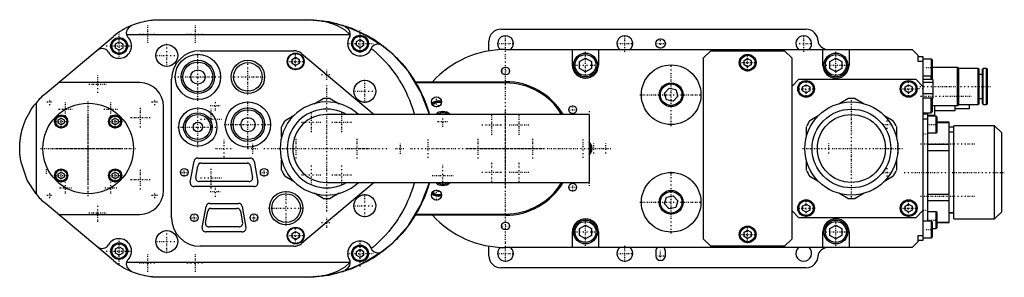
# Model space of a CAD drawing. Extents: x -204 to 209, y -54 to 54.
import ezdxf

# ---------------------------------------------------------------- set-up
doc = ezdxf.new("R2010")
doc.units = 0
doc.linetypes.add('CENTER', pattern=[1.5, 0.45, -0.5, 0.05, -0.5])
doc.layers.add('AM_0', color=7, linetype='CONTINUOUS')
doc.layers.add('AM_7', color=7, linetype='CENTER')

msp = doc.modelspace()

# ---------------------------------------------------------------- linework, layer by layer
at = {"layer": 'AM_0', "color": 7, "linetype": 'CONTINUOUS'}
for p, q in [((-145.1, 54), (-84, 54)), ((-157.1, 51.5), (-157.1, 51.29)), ((-67.1, 50.83), (-67.1, 51.14)), ((-2, 50), (126, 50)), ((-192.98, 22.98), (-164.38, 46.98)), ((-158.93, 47.86), (-65.33, 47.86)), ((-65.33, 47.86), (-65.11, 47.75)), ((-62.5, 44.87), (-61, 45.73)), ((-61, 45.73), (-59.5, 44.87)), ((-171, 41.22), (-171, 41.43)), ((-163.5, 43.87), (-162, 44.73)), ((-163.5, 42.13), (-163.5, 43.87)), ((-162, 41.27), (-163.5, 42.13)), ((-162, 44.73), (-160.5, 43.87)), ((-160.5, 42.13), (-162, 41.27)), ((-160.5, 43.87), (-160.5, 42.13)), ((-62.5, 43.13), (-62.5, 44.87)), ((-61, 42.27), (-62.5, 43.13)), ((-59.5, 43.13), (-61, 42.27)), ((-59.5, 44.87), (-59.5, 43.13)), ((-7, 40.91), (-7, 45)), ((0, 41.5), (170.5, 41.5)), ((28, 35), (28, 41.5)), ((39, 41.5), (39, 35)), ((131, 45), (131, 44.32)), ((133, 35), (133, 41.5)), ((144, 41.5), (144, 35)), ((173, 39), (170.5, 41.5)), ((-128, 41), (-88.8, 41)), ((-89.5, 37.37), (-88, 38.23)), ((-89.5, 35.63), (-89.5, 37.37)), ((-88, 38.23), (-86.5, 37.37)), ((-86.5, 37.37), (-86.5, 35.63)), ((-85.58, 39.83), (-55.12, 14.25)), ((31, 36.44), (33.5, 37.89)), ((33.5, 37.89), (36, 36.44)), ((83, 38), (86, 41)), ((83, -38), (83, 38)), ((86, 41), (117, 41)), ((100, 36.87), (101.5, 37.73)), ((101.5, 37.73), (103, 36.87)), ((117, 41), (120, 38)), ((120, 38), (120, -38)), ((136, 36.44), (138.5, 37.89)), ((138.5, 37.89), (141, 36.44)), ((173, 36.5), (173, 39)), ((173, 38.5), (175, 38.5)), ((175, 38.5), (175, -38.5)), ((178.6, 37.5), (175, 37.5)), ((179, 37.1), (178.6, 37.5)), ((178.6, 30.5), (178.6, 37.5)), ((-88, 34.77), (-89.5, 35.63)), ((-86.5, 35.63), (-88, 34.77)), ((31, 33.56), (31, 36.44)), ((33.5, 32.11), (31, 33.56)), ((36, 33.56), (33.5, 32.11)), ((36, 36.44), (36, 33.56)), ((100, 35.13), (100, 36.87)), ((101.5, 34.27), (100, 35.13)), ((103, 35.13), (101.5, 34.27)), ((103, 36.87), (103, 35.13)), ((136, 33.56), (136, 36.44)), ((138.5, 32.11), (136, 33.56)), ((141, 33.56), (138.5, 32.11)), ((141, 36.44), (141, 33.56)), ((175, 36.5), (173, 36.5)), ((179, 28.9), (179, 37.1)), ((189.5, 34), (179, 34)), ((190, 33.5), (189.5, 34)), ((189.5, 18), (189.5, 34)), ((198.2, 33.5), (190, 33.5)), ((190, 18.5), (190, 33.5)), ((198.2, 18.5), (198.2, 33.5)), ((198.5, 18.8), (198.5, 33.2)), ((200, 18.8), (200, 33.2)), ((201.7, 33.5), (200.3, 33.5)), ((200.3, 18.5), (200.3, 33.5)), ((201.7, 18.5), (201.7, 33.5)), ((202, 18.8), (202, 33.2)), ((-140, -29), (-140, 29)), ((120, 26), (123, 29)), ((123, 29), (172, 29)), ((172, 29), (175, 26)), ((175, 30.5), (178.6, 30.5)), ((179.1, 28.9), (175, 28.9)), ((178.5, 28.9), (178.5, 30.5)), ((178.6, 30.5), (179, 30.9)), ((179.1, 28.9), (179.1, 21.1)), ((200, 31), (198.5, 31)), ((-153.4, 27.6), (-187.48, 27.6)), ((-37.83, 28), (0, 28)), ((0, 27.5), (-37.53, 27.5)), ((0, 27.5), (0, 28)), ((66.6, 23.16), (68.54, 25.3)), ((68.54, 25.3), (71.36, 24.7)), ((124.5, 25.87), (126, 26.73)), ((124.5, 24.13), (124.5, 25.87)), ((126, 26.73), (127.5, 25.87)), ((127.5, 25.87), (127.5, 24.13)), ((167.5, 25.87), (169, 26.73)), ((167.5, 24.13), (167.5, 25.87)), ((169, 26.73), (170.5, 25.87)), ((170.5, 25.87), (170.5, 24.13)), ((179.1, 27.68), (175, 27.68)), ((-80.29, 18.77), (-76.52, 20.94)), ((-73.48, 20.94), (-69.71, 18.77)), ((67.5, 20.41), (66.6, 23.16)), ((72.25, 21.96), (70.32, 19.81)), ((71.36, 24.7), (72.25, 21.96)), ((126, 23.27), (124.5, 24.13)), ((127.5, 24.13), (126, 23.27)), ((139.71, 18.77), (143.48, 20.94)), ((146.52, 20.94), (150.29, 18.77)), ((169, 23.27), (167.5, 24.13)), ((170.5, 24.13), (169, 23.27)), ((179.1, 22.88), (175, 22.88)), ((179.1, 21.1), (175, 21.1)), ((178.5, 15), (178.5, 21.1)), ((179, 15.5), (179, 21.1)), ((198.5, 21), (200, 21)), ((-196.86, 19.07), (-196.86, -19.07)), ((-143.4, -17.6), (-143.4, 17.6)), ((-29.09, 17.44), (-28.15, 17.98)), ((-28.15, 17.98), (-27.81, 17.79)), ((70.32, 19.81), (67.5, 20.41)), ((179, 18), (189.5, 18)), ((180, 14), (180, 18)), ((188.5, 16), (188.5, 18)), ((188.5, 16.75), (194.5, 16.75)), ((189.5, 18), (190, 18.5)), ((190, 18.5), (198.2, 18.5)), ((194.5, 16.75), (194.5, 18.5)), ((200.3, 18.5), (201.7, 18.5)), ((-187.56, 12.03), (-186.31, 12.75)), ((-186.31, 12.75), (-185.06, 12.03)), ((-164.94, 12.03), (-163.69, 12.75)), ((-163.69, 12.75), (-162.44, 12.03)), ((-92.38, 11.79), (-88.61, 13.97)), ((35, 14.25), (-75, 14.25)), ((35, 14.25), (35, -14.25)), ((127.62, 11.79), (131.39, 13.97)), ((158.61, 13.97), (162.38, 11.79)), ((175, 15), (178.5, 15)), ((175, 14.5), (177, 14.5)), ((175, 12.5), (177, 12.5)), ((177, -30.5), (177, 14.5)), ((177, 14), (180, 14)), ((180.6, 13.5), (177, 13.5)), ((178.5, 15), (179, 15.5)), ((180, 16), (188.5, 16)), ((181, 13.1), (180.6, 13.5)), ((180.6, 6.5), (180.6, 13.5)), ((181, 6.9), (181, 13.1)), ((-187.56, 10.59), (-187.56, 12.03)), ((-186.31, 9.87), (-187.56, 10.59)), ((-185.06, 10.59), (-186.31, 9.87)), ((-185.06, 12.03), (-185.06, 10.59)), ((-164.94, 10.59), (-164.94, 12.03)), ((-163.69, 9.87), (-164.94, 10.59)), ((-162.44, 10.59), (-163.69, 9.87)), ((-162.44, 12.03), (-162.44, 10.59)), ((-93.9, 4.8), (-93.9, 9.15)), ((126.1, 4.8), (126.1, 9.15)), ((163.9, 9.15), (163.9, 4.8)), ((186, 11), (181, 11)), ((181, 10.94), (186, 10.94)), ((186, -31), (186, 11)), ((188, 9), (186, 9)), ((205, 9.5), (188, 9.5)), ((188, -29.5), (188, 9.5)), ((208, 6.5), (205, 9.5)), ((205, -29.5), (205, 9.5)), ((177, 6.5), (180.6, 6.5)), ((180.6, 6.5), (181, 6.9)), ((188, 6.9), (186, 6.9)), ((208, -26.5), (208, 6.5)), ((177, 1.79), (186, 1.79)), ((-129, -4), (-107, -4)), ((177, -0.85), (186, -0.85)), ((-132.17, -14.11), (-130.57, -5.31)), ((-129.88, -12.15), (-129.08, -7.35)), ((-127.6, -6.1), (-108.4, -6.1)), ((-106.92, -7.35), (-106.12, -12.15)), ((-105.43, -5.31), (-103.83, -14.11)), ((-93.9, -9.15), (-93.9, -4.8)), ((126.1, -9.15), (126.1, -4.8)), ((163.9, -4.8), (163.9, -9.15)), ((-187.56, -10.59), (-186.31, -9.87)), ((-187.56, -12.03), (-187.56, -10.59)), ((-186.31, -12.75), (-187.56, -12.03)), ((-186.31, -9.87), (-185.06, -10.59)), ((-185.06, -12.03), (-186.31, -12.75)), ((-185.06, -10.59), (-185.06, -12.03)), ((-164.94, -10.59), (-163.69, -9.87)), ((-164.94, -12.03), (-164.94, -10.59)), ((-163.69, -12.75), (-164.94, -12.03)), ((-163.69, -9.87), (-162.44, -10.59)), ((-162.44, -12.03), (-163.69, -12.75)), ((-162.44, -10.59), (-162.44, -12.03)), ((-88.61, -13.97), (-92.38, -11.79)), ((131.39, -13.97), (127.62, -11.79)), ((162.38, -11.79), (158.61, -13.97)), ((-105.4, -16), (-130.6, -16)), ((-107.6, -13.9), (-128.4, -13.9)), ((-55.12, -14.25), (-85.58, -39.83)), ((-75, -14.25), (35, -14.25)), ((-76.52, -20.94), (-80.29, -18.77)), ((-69.71, -18.77), (-73.48, -20.94)), ((-28.15, -17.98), (-29.09, -17.44)), ((-27.81, -17.79), (-28.15, -17.98)), ((66.6, -23.16), (67.5, -20.41)), ((67.5, -20.41), (70.32, -19.81)), ((70.32, -19.81), (72.25, -21.96)), ((143.48, -20.94), (139.71, -18.77)), ((150.29, -18.77), (146.52, -20.94)), ((177, -19.15), (186, -19.15)), ((-164.38, -46.98), (-192.98, -22.98)), ((-127.17, -33.11), (-125.57, -24.31)), ((-124, -23), (-112, -23)), ((-110.43, -24.31), (-108.83, -33.11)), ((68.54, -25.3), (66.6, -23.16)), ((71.36, -24.7), (68.54, -25.3)), ((72.25, -21.96), (71.36, -24.7)), ((124.5, -24.13), (126, -23.27)), ((124.5, -25.87), (124.5, -24.13)), ((126, -23.27), (127.5, -24.13)), ((127.5, -24.13), (127.5, -25.87)), ((167.5, -24.13), (169, -23.27)), ((167.5, -25.87), (167.5, -24.13)), ((169, -23.27), (170.5, -24.13)), ((170.5, -24.13), (170.5, -25.87)), ((177, -21.79), (186, -21.79)), ((-187.48, -27.6), (-153.4, -27.6)), ((-125.77, -31.12), (-124.87, -26.32)), ((-123.4, -25.1), (-112.6, -25.1)), ((-111.13, -26.32), (-110.23, -31.12)), ((0, -28), (-37.83, -28)), ((-37.53, -27.5), (0, -27.5)), ((0, -27.5), (0, -28)), ((123, -29), (120, -26)), ((126, -26.73), (124.5, -25.87)), ((127.5, -25.87), (126, -26.73)), ((169, -26.73), (167.5, -25.87)), ((170.5, -25.87), (169, -26.73)), ((175, -26), (172, -29)), ((180.6, -26.5), (177, -26.5)), ((181, -26.9), (180.6, -26.5)), ((180.6, -33.5), (180.6, -26.5)), ((181, -33.1), (181, -26.9)), ((186, -26.9), (188, -26.9)), ((186, -27), (188, -27)), ((205, -29.5), (208, -26.5)), ((-111.7, -32.9), (-124.3, -32.9)), ((31, -33.56), (33.5, -32.11)), ((33.5, -32.11), (36, -33.56)), ((172, -29), (123, -29)), ((136, -33.56), (138.5, -32.11)), ((138.5, -32.11), (141, -33.56)), ((178.6, -30.5), (175, -30.5)), ((179, -30.9), (178.6, -30.5)), ((178.6, -37.5), (178.6, -30.5)), ((179, -37.1), (179, -30.9)), ((181, -30.94), (186, -30.94)), ((181, -31), (186, -31)), ((188, -29.5), (205, -29.5)), ((-110.4, -35), (-125.6, -35)), ((-89.5, -35.63), (-88, -34.77)), ((-89.5, -37.37), (-89.5, -35.63)), ((-88, -34.77), (-86.5, -35.63)), ((-86.5, -35.63), (-86.5, -37.37)), ((28, -41.5), (28, -35)), ((31, -36.44), (31, -33.56)), ((33.5, -37.89), (31, -36.44)), ((36, -36.44), (33.5, -37.89)), ((36, -33.56), (36, -36.44)), ((39, -35), (39, -41.5)), ((100, -35.13), (101.5, -34.27)), ((100, -36.87), (100, -35.13)), ((101.5, -37.73), (100, -36.87)), ((101.5, -34.27), (103, -35.13)), ((103, -36.87), (101.5, -37.73)), ((103, -35.13), (103, -36.87)), ((133, -41.5), (133, -35)), ((136, -36.44), (136, -33.56)), ((138.5, -37.89), (136, -36.44)), ((141, -36.44), (138.5, -37.89)), ((141, -33.56), (141, -36.44)), ((144, -35), (144, -41.5)), ((173, -36.5), (175, -36.5)), ((173, -39), (173, -36.5)), ((178.6, -37.5), (179, -37.1)), ((179, -33.5), (180.6, -33.5)), ((180.6, -33.5), (181, -33.1)), ((-171, -41.43), (-171, -41.22)), ((-163.5, -42.13), (-162, -41.27)), ((-162, -41.27), (-160.5, -42.13)), ((-88.8, -41), (-128, -41)), ((-88, -38.23), (-89.5, -37.37)), ((-86.5, -37.37), (-88, -38.23)), ((-7, -45), (-7, -40.91)), ((86, -41), (83, -38)), ((117, -41), (86, -41)), ((120, -38), (117, -41)), ((170.5, -41.5), (173, -39)), ((175, -38.5), (173, -38.5)), ((175, -37.5), (178.6, -37.5)), ((-163.5, -43.87), (-163.5, -42.13)), ((-162, -44.73), (-163.5, -43.87)), ((-160.5, -43.87), (-162, -44.73)), ((-160.5, -42.13), (-160.5, -43.87)), ((-62.5, -43.13), (-61, -42.27)), ((-62.5, -44.87), (-62.5, -43.13)), ((-61, -45.73), (-62.5, -44.87)), ((-61, -42.27), (-59.5, -43.13)), ((-59.5, -44.87), (-61, -45.73)), ((-59.5, -43.13), (-59.5, -44.87)), ((170.5, -41.5), (0, -41.5)), ((63, -43), (63, -45)), ((67, -45), (67, -43)), ((131, -44.32), (131, -45)), ((-65.33, -47.86), (-158.93, -47.86)), ((-65.11, -47.75), (-65.33, -47.86)), ((-157.1, -51.29), (-157.1, -51.5)), ((-67.1, -51.14), (-67.1, -50.83)), ((126, -50), (-2, -50)), ((-84, -54), (-145.1, -54))]:
    msp.add_line(p, q, dxfattribs=at)
for points in [[(-31.95, 14.25), (-35.48, 23.65), (-40.7, 32.23), (-47.41, 39.69), (-55.39, 45.79), (-64.36, 50.3), (-74.01, 53.07), (-84, 54)], [(-84, -54), (-74.01, -53.07), (-64.36, -50.3), (-55.39, -45.79), (-47.41, -39.69), (-40.7, -32.23), (-35.48, -23.65), (-31.95, -14.25)]]:
    msp.add_lwpolyline(points, dxfattribs=at)
for points in [[(-157.1, 51.5, 0), (-155.19, 52.25, 0), (-152.9, 52.97, 0), (-152.23, 53.14, 0), (-151.56, 53.3, 0), (-151.23, 53.37, 0), (-150.89, 53.44, 0), (-150.22, 53.56, 0), (-149.54, 53.67, 0), (-148.86, 53.76, 0), (-148.18, 53.84, 0), (-147.78, 53.88, 0), (-147.67, 53.89, 0), (-147.55, 53.9, 0), (-147.5, 53.9, 0), (-147.44, 53.91, 0), (-147.33, 53.92, 0), (-147.21, 53.93, 0), (-147.16, 53.93, 0), (-147.1, 53.93, 0), (-146.98, 53.94, 0), (-146.87, 53.95, 0), (-146.81, 53.95, 0), (-146.76, 53.95, 0), (-146.64, 53.96, 0), (-146.53, 53.97, 0), (-146.41, 53.97, 0), (-146.3, 53.98, 0), (-146.19, 53.98, 0), (-146.13, 53.98, 0), (-146.07, 53.98, 0), (-145.96, 53.99, 0), (-145.89, 53.99, 0), (-145.87, 53.99, 0), (-145.85, 53.99, 0), (-145.84, 53.99, 0), (-145.83, 53.99, 0), (-145.81, 53.99, 0), (-145.8, 53.99, 0), (-145.78, 53.99, 0), (-145.76, 53.99, 0), (-145.74, 53.99, 0), (-145.73, 53.99, 0), (-145.72, 53.99, 0), (-145.7, 53.99, 0), (-145.68, 53.99, 0), (-145.66, 53.99, 0), (-145.64, 54, 0), (-145.62, 54, 0), (-145.61, 54, 0), (-145.6, 54, 0), (-145.59, 54, 0), (-145.57, 54, 0), (-145.55, 54, 0), (-145.53, 54, 0), (-145.51, 54, 0), (-145.5, 54, 0), (-145.49, 54, 0), (-145.47, 54, 0), (-145.45, 54, 0), (-145.44, 54, 0), (-145.43, 54, 0), (-145.41, 54, 0), (-145.4, 54, 0), (-145.39, 54, 0), (-145.38, 54, 0), (-145.36, 54, 0), (-145.34, 54, 0), (-145.32, 54, 0), (-145.3, 54, 0), (-145.28, 54, 0), (-145.27, 54, 0), (-145.26, 54, 0), (-145.24, 54, 0), (-145.22, 54, 0), (-145.2, 54, 0), (-145.19, 54, 0), (-145.17, 54, 0), (-145.16, 54, 0), (-145.15, 54, 0), (-145.13, 54, 0), (-145.11, 54, 0), (-145.1, 54, 0)], [(-84.21, 54, 0), (-84.19, 54, 0), (-84.15, 54, 0), (-84.11, 54, 0), (-84.09, 54, 0), (-84.07, 54, 0), (-84.03, 54, 0), (-83.99, 54, 0), (-83.95, 54, 0), (-83.91, 54, 0), (-83.87, 54, 0), (-83.85, 54, 0), (-83.83, 54, 0), (-83.79, 54, 0), (-83.75, 54, 0), (-83.71, 54, 0), (-83.67, 54, 0), (-83.63, 54, 0), (-83.61, 54, 0), (-83.59, 54, 0), (-83.55, 54, 0), (-83.51, 54, 0), (-83.49, 54, 0), (-83.47, 53.99, 0), (-83.43, 53.99, 0), (-83.39, 53.99, 0), (-83.37, 53.99, 0), (-83.35, 53.99, 0), (-83.31, 53.99, 0), (-83.27, 53.99, 0), (-83.23, 53.99, 0), (-83.2, 53.99, 0), (-83.16, 53.99, 0), (-83.14, 53.99, 0), (-83.12, 53.99, 0), (-83.08, 53.99, 0), (-83.04, 53.99, 0), (-83, 53.99, 0), (-82.96, 53.99, 0), (-82.92, 53.98, 0), (-82.9, 53.98, 0), (-82.88, 53.98, 0), (-82.84, 53.98, 0), (-82.8, 53.98, 0), (-82.76, 53.98, 0), (-82.73, 53.98, 0), (-82.69, 53.98, 0), (-82.67, 53.98, 0), (-82.65, 53.98, 0), (-82.61, 53.98, 0), (-82.57, 53.97, 0), (-82.53, 53.97, 0), (-82.49, 53.97, 0), (-82.45, 53.97, 0), (-82.43, 53.97, 0), (-82.41, 53.97, 0), (-82.38, 53.97, 0), (-82.34, 53.97, 0), (-82.2, 53.96, 0), (-82.09, 53.96, 0), (-81.97, 53.95, 0), (-81.74, 53.94, 0), (-81.51, 53.93, 0), (-81.28, 53.92, 0), (-81.06, 53.9, 0), (-80.83, 53.89, 0), (-80.72, 53.88, 0), (-80.61, 53.87, 0), (-80.38, 53.85, 0), (-80.16, 53.84, 0), (-80.05, 53.83, 0), (-79.94, 53.82, 0), (-79.72, 53.8, 0), (-79.5, 53.77, 0), (-79.39, 53.76, 0), (-79.29, 53.75, 0), (-79.07, 53.73, 0), (-78.86, 53.7, 0), (-78.11, 53.61, 0), (-76.87, 53.42, 0), (-75.68, 53.19, 0), (-74.53, 52.92, 0), (-73.42, 52.61, 0), (-72.88, 52.44, 0), (-72.36, 52.27, 0), (-71.35, 51.88, 0), (-70.38, 51.47, 0), (-67.4, 49.71, 0), (-65.33, 47.86, 0)], [(-84, 54, 0), (-83.67, 54, 0), (-83.02, 53.99, 0), (-82.37, 53.98, 0), (-82.04, 53.96, 0), (-81.72, 53.95, 0), (-81.07, 53.92, 0), (-80.42, 53.88, 0), (-79.77, 53.83, 0), (-79.12, 53.78, 0), (-78.47, 53.72, 0), (-78.14, 53.68, 0), (-77.82, 53.65, 0), (-77.17, 53.57, 0), (-76.53, 53.48, 0), (-75.88, 53.39, 0), (-75.24, 53.28, 0), (-74.6, 53.17, 0), (-74.28, 53.12, 0), (-73.95, 53.06, 0), (-73.32, 52.93, 0), (-72.68, 52.8, 0), (-72.36, 52.73, 0), (-72.04, 52.66, 0), (-71.41, 52.51, 0), (-70.77, 52.35, 0), (-70.46, 52.27, 0), (-70.14, 52.19, 0), (-69.51, 52.02, 0), (-68.89, 51.84, 0), (-68.26, 51.66, 0), (-67.64, 51.46, 0), (-67.02, 51.26, 0), (-66.71, 51.16, 0), (-66.4, 51.05, 0), (-65.79, 50.84, 0), (-65.17, 50.61, 0), (-64.56, 50.38, 0), (-63.96, 50.14, 0), (-63.35, 49.9, 0), (-63.05, 49.77, 0), (-62.75, 49.64, 0), (-62.15, 49.38, 0), (-61.56, 49.12, 0), (-60.97, 48.84, 0), (-60.38, 48.56, 0), (-59.8, 48.27, 0), (-59.51, 48.13, 0), (-59.22, 47.98, 0), (-58.64, 47.67, 0), (-58.06, 47.36, 0), (-57.49, 47.05, 0), (-56.93, 46.72, 0), (-56.37, 46.39, 0), (-56.09, 46.23, 0), (-55.81, 46.06, 0), (-55.25, 45.71, 0), (-54.71, 45.36, 0), (-54.16, 45.01, 0), (-53.62, 44.64, 0), (-53.08, 44.27, 0), (-52.82, 44.09, 0), (-52.55, 43.9, 0), (-52.02, 43.51, 0), (-51.5, 43.12, 0), (-51.24, 42.93, 0), (-50.98, 42.73, 0), (-50.47, 42.33, 0), (-49.96, 41.92, 0), (-49.71, 41.71, 0), (-49.46, 41.51, 0), (-48.96, 41.09, 0), (-48.46, 40.66, 0), (-47.98, 40.23, 0), (-47.49, 39.79, 0), (-47.01, 39.35, 0), (-46.78, 39.12, 0), (-46.54, 38.9, 0), (-46.08, 38.44, 0), (-45.61, 37.98, 0), (-45.16, 37.51, 0), (-44.71, 37.04, 0), (-44.26, 36.57, 0), (-44.04, 36.33, 0), (-43.83, 36.08, 0), (-43.39, 35.6, 0), (-42.97, 35.1, 0), (-42.55, 34.61, 0), (-42.13, 34.1, 0), (-41.72, 33.59, 0), (-41.52, 33.34, 0), (-41.32, 33.08, 0), (-40.92, 32.56, 0), (-40.53, 32.04, 0), (-40.15, 31.51, 0), (-39.77, 30.98, 0), (-39.4, 30.45, 0), (-39.22, 30.18, 0), (-39.04, 29.91, 0), (-38.68, 29.36, 0), (-38.33, 28.81, 0), (-37.98, 28.26, 0), (-37.65, 27.7, 0), (-37.32, 27.14, 0), (-37.15, 26.86, 0), (-36.99, 26.57, 0), (-36.67, 26.01, 0), (-36.36, 25.43, 0), (-36.21, 25.14, 0), (-36.06, 24.85, 0), (-35.76, 24.27, 0), (-35.47, 23.69, 0), (-35.33, 23.4, 0), (-35.19, 23.1, 0), (-34.92, 22.51, 0), (-34.65, 21.92, 0), (-34.39, 21.32, 0), (-34.13, 20.72, 0), (-33.89, 20.12, 0), (-33.77, 19.81, 0), (-33.65, 19.51, 0), (-33.42, 18.9, 0), (-33.19, 18.29, 0), (-32.97, 17.67, 0), (-32.76, 17.06, 0), (-32.56, 16.44, 0), (-32.46, 16.13, 0), (-32.37, 15.82, 0), (-32.18, 15.19, 0), (-32, 14.56, 0), (-31.91, 14.25, 0)], [(-157.1, 51.29, 0), (-157.72, 50.96, 0), (-158.65, 49.91, 0), (-159, 48.56, 0), (-158.93, 47.86, 0)], [(-67.1, 51.14, 0), (-65.79, 50.68, 0), (-63.2, 49.65, 0), (-60.67, 48.49, 0), (-59.43, 47.86, 0)], [(-65.11, 47.75, 0), (-65.1, 48.16, 0), (-65.3, 49.08, 0), (-65.59, 49.65, 0), (-65.71, 49.81, 0), (-65.84, 49.98, 0), (-65.92, 50.06, 0), (-66.01, 50.15, 0), (-66.24, 50.36, 0), (-66.43, 50.49, 0), (-66.49, 50.53, 0), (-66.56, 50.57, 0), (-66.6, 50.6, 0), (-66.64, 50.62, 0), (-66.74, 50.68, 0), (-66.82, 50.71, 0), (-66.85, 50.73, 0), (-66.88, 50.74, 0), (-66.89, 50.75, 0), (-66.91, 50.75, 0), (-66.94, 50.76, 0), (-66.94, 50.77, 0), (-66.95, 50.77, 0), (-66.96, 50.77, 0), (-66.96, 50.78, 0), (-66.97, 50.78, 0), (-66.98, 50.78, 0), (-66.99, 50.79, 0), (-67, 50.79, 0), (-67.01, 50.8, 0), (-67.01, 50.8, 0), (-67.02, 50.8, 0), (-67.02, 50.8, 0), (-67.02, 50.8, 0), (-67.02, 50.8, 0), (-67.02, 50.8, 0), (-67.02, 50.8, 0), (-67.03, 50.8, 0), (-67.03, 50.8, 0), (-67.03, 50.8, 0), (-67.03, 50.8, 0), (-67.03, 50.8, 0), (-67.04, 50.81, 0), (-67.04, 50.81, 0), (-67.04, 50.81, 0), (-67.05, 50.81, 0), (-67.05, 50.81, 0), (-67.05, 50.81, 0), (-67.06, 50.81, 0), (-67.06, 50.81, 0), (-67.07, 50.82, 0), (-67.07, 50.82, 0), (-67.07, 50.82, 0), (-67.08, 50.82, 0), (-67.08, 50.82, 0), (-67.09, 50.82, 0), (-67.09, 50.83, 0), (-67.1, 50.83, 0), (-67.1, 50.83, 0)], [(-59.22, 47.75, 0), (-58.09, 47.14, 0), (-55.89, 45.84, 0), (-53.75, 44.43, 0), (-52.7, 43.69, 0)], [(-52.7, 43.69, 0), (-53.8, 43.79, 0), (-55.13, 43.32, 0), (-56, 42.45, 0), (-56.28, 41.92, 0)], [(-56.28, 41.92, 0), (-55.57, 41.32, 0), (-54.16, 40.1, 0), (-52.79, 38.83, 0), (-52.13, 38.17, 0), (-51.48, 37.51, 0), (-50.2, 36.14, 0), (-48.98, 34.74, 0), (-47.8, 33.29, 0), (-46.68, 31.8, 0), (-45.61, 30.27, 0), (-45.09, 29.5, 0), (-44.59, 28.71, 0), (-43.62, 27.12, 0), (-42.71, 25.49, 0), (-41.86, 23.83, 0), (-41.07, 22.14, 0), (-40.33, 20.43, 0), (-39.99, 19.56, 0), (-39.65, 18.69, 0), (-39.04, 16.93, 0), (-38.48, 15.15, 0), (-38.23, 14.25, 0)], [(-196.86, -19.07, 0), (-200.59, -13.29, 0), (-203.15, -5.7, 0), (-203.38, -4.38, 0), (-203.43, -4.01, 0), (-203.48, -3.63, 0), (-203.5, -3.44, 0), (-203.52, -3.25, 0), (-203.56, -2.87, 0), (-203.6, -2.48, 0), (-203.61, -2.26, 0), (-203.62, -2.2, 0), (-203.62, -2.13, 0), (-203.63, -2.1, 0), (-203.63, -2.07, 0), (-203.63, -2.01, 0), (-203.64, -1.94, 0), (-203.64, -1.88, 0), (-203.64, -1.82, 0), (-203.65, -1.75, 0), (-203.65, -1.72, 0), (-203.65, -1.69, 0), (-203.66, -1.63, 0), (-203.66, -1.56, 0), (-203.66, -1.5, 0), (-203.67, -1.43, 0), (-203.67, -1.37, 0), (-203.67, -1.34, 0), (-203.67, -1.31, 0), (-203.67, -1.24, 0), (-203.68, -1.18, 0), (-203.68, -1.15, 0), (-203.68, -1.12, 0), (-203.68, -1.05, 0), (-203.68, -0.99, 0), (-203.68, -0.96, 0), (-203.69, -0.92, 0), (-203.69, -0.86, 0), (-203.69, -0.8, 0), (-203.69, -0.73, 0), (-203.69, -0.67, 0), (-203.69, -0.61, 0), (-203.69, -0.57, 0), (-203.7, -0.54, 0), (-203.7, -0.48, 0), (-203.7, -0.41, 0), (-203.7, -0.35, 0), (-203.7, -0.29, 0), (-203.7, -0.22, 0), (-203.7, -0.19, 0), (-203.7, -0.16, 0), (-203.7, -0.1, 0), (-203.7, -0.03, 0), (-203.7, 0, 0), (-203.7, 0.03, 0), (-203.7, 0.1, 0), (-203.7, 0.16, 0), (-203.7, 0.19, 0), (-203.7, 0.22, 0), (-203.7, 0.29, 0), (-203.7, 0.35, 0), (-203.7, 0.41, 0), (-203.7, 0.48, 0), (-203.7, 0.54, 0), (-203.69, 0.57, 0), (-203.69, 0.61, 0), (-203.69, 0.67, 0), (-203.69, 0.73, 0), (-203.69, 0.8, 0), (-203.69, 0.86, 0), (-203.69, 0.92, 0), (-203.68, 0.96, 0), (-203.68, 0.99, 0), (-203.68, 1.05, 0), (-203.68, 1.12, 0), (-203.68, 1.15, 0), (-203.68, 1.18, 0), (-203.67, 1.24, 0), (-203.67, 1.31, 0), (-203.67, 1.34, 0), (-203.67, 1.37, 0), (-203.67, 1.43, 0), (-203.66, 1.5, 0), (-203.66, 1.56, 0), (-203.66, 1.63, 0), (-203.65, 1.69, 0), (-203.65, 1.72, 0), (-203.65, 1.75, 0), (-203.64, 1.82, 0), (-203.64, 1.88, 0), (-203.64, 1.94, 0), (-203.63, 2.01, 0), (-203.63, 2.07, 0), (-203.63, 2.1, 0), (-203.62, 2.13, 0), (-203.62, 2.2, 0), (-203.61, 2.26, 0), (-203.6, 2.48, 0), (-203.56, 2.87, 0), (-203.52, 3.25, 0), (-203.5, 3.44, 0), (-203.48, 3.63, 0), (-203.43, 4.01, 0), (-203.38, 4.38, 0), (-203.32, 4.76, 0), (-203.26, 5.14, 0), (-203.19, 5.52, 0), (-203.15, 5.7, 0), (-203.12, 5.89, 0), (-203.04, 6.27, 0), (-202.96, 6.64, 0), (-202.63, 7.94, 0), (-201.94, 10.13, 0), (-201.08, 12.26, 0), (-200.59, 13.29, 0), (-200.07, 14.31, 0), (-198.89, 16.29, 0), (-197.57, 18.17, 0), (-196.86, 19.07, 0)], [(-31.91, -14.25, 0), (-32, -14.56, 0), (-32.18, -15.19, 0), (-32.37, -15.82, 0), (-32.46, -16.13, 0), (-32.56, -16.44, 0), (-32.76, -17.06, 0), (-32.97, -17.67, 0), (-33.19, -18.29, 0), (-33.42, -18.9, 0), (-33.65, -19.51, 0), (-33.77, -19.81, 0), (-33.89, -20.12, 0), (-34.13, -20.72, 0), (-34.39, -21.32, 0), (-34.65, -21.92, 0), (-34.92, -22.51, 0), (-35.19, -23.1, 0), (-35.33, -23.4, 0), (-35.47, -23.69, 0), (-35.76, -24.27, 0), (-36.06, -24.85, 0), (-36.21, -25.14, 0), (-36.36, -25.43, 0), (-36.67, -26.01, 0), (-36.99, -26.57, 0), (-37.15, -26.86, 0), (-37.32, -27.14, 0), (-37.65, -27.7, 0), (-37.98, -28.26, 0), (-38.33, -28.81, 0), (-38.68, -29.36, 0), (-39.04, -29.91, 0), (-39.22, -30.18, 0), (-39.4, -30.45, 0), (-39.77, -30.98, 0), (-40.15, -31.51, 0), (-40.53, -32.04, 0), (-40.92, -32.56, 0), (-41.32, -33.08, 0), (-41.52, -33.34, 0), (-41.72, -33.59, 0), (-42.13, -34.1, 0), (-42.55, -34.61, 0), (-42.97, -35.1, 0), (-43.39, -35.6, 0), (-43.83, -36.08, 0), (-44.04, -36.33, 0), (-44.26, -36.57, 0), (-44.71, -37.04, 0), (-45.16, -37.51, 0), (-45.61, -37.98, 0), (-46.08, -38.44, 0), (-46.54, -38.9, 0), (-46.78, -39.12, 0), (-47.01, -39.35, 0), (-47.49, -39.79, 0), (-47.98, -40.23, 0), (-48.46, -40.66, 0), (-48.96, -41.09, 0), (-49.46, -41.51, 0), (-49.71, -41.71, 0), (-49.96, -41.92, 0), (-50.47, -42.33, 0), (-50.98, -42.73, 0), (-51.24, -42.93, 0), (-51.5, -43.12, 0), (-52.02, -43.51, 0), (-52.55, -43.9, 0), (-52.82, -44.09, 0), (-53.08, -44.27, 0), (-53.62, -44.64, 0), (-54.16, -45.01, 0), (-54.71, -45.36, 0), (-55.25, -45.71, 0), (-55.81, -46.06, 0), (-56.09, -46.23, 0), (-56.37, -46.39, 0), (-56.93, -46.72, 0), (-57.49, -47.05, 0), (-58.06, -47.36, 0), (-58.64, -47.67, 0), (-59.22, -47.98, 0), (-59.51, -48.13, 0), (-59.8, -48.27, 0), (-60.38, -48.56, 0), (-60.97, -48.84, 0), (-61.56, -49.12, 0), (-62.15, -49.38, 0), (-62.75, -49.64, 0), (-63.05, -49.77, 0), (-63.35, -49.9, 0), (-63.96, -50.14, 0), (-64.56, -50.38, 0), (-65.17, -50.61, 0), (-65.79, -50.84, 0), (-66.4, -51.05, 0), (-66.71, -51.16, 0), (-67.02, -51.26, 0), (-67.64, -51.46, 0), (-68.26, -51.66, 0), (-68.89, -51.84, 0), (-69.51, -52.02, 0), (-70.14, -52.19, 0), (-70.46, -52.27, 0), (-70.77, -52.35, 0), (-71.41, -52.51, 0), (-72.04, -52.66, 0), (-72.36, -52.73, 0), (-72.68, -52.8, 0), (-73.32, -52.93, 0), (-73.95, -53.06, 0), (-74.28, -53.12, 0), (-74.6, -53.17, 0), (-75.24, -53.28, 0), (-75.88, -53.39, 0), (-76.53, -53.48, 0), (-77.17, -53.57, 0), (-77.82, -53.65, 0), (-78.14, -53.68, 0), (-78.47, -53.72, 0), (-79.12, -53.78, 0), (-79.77, -53.83, 0), (-80.42, -53.88, 0), (-81.07, -53.92, 0), (-81.72, -53.95, 0), (-82.04, -53.96, 0), (-82.37, -53.98, 0), (-83.02, -53.99, 0), (-83.67, -54, 0), (-84, -54, 0)], [(-38.23, -14.25, 0), (-38.48, -15.15, 0), (-39.04, -16.93, 0), (-39.65, -18.69, 0), (-39.99, -19.56, 0), (-40.33, -20.43, 0), (-41.07, -22.14, 0), (-41.86, -23.83, 0), (-42.71, -25.49, 0), (-43.62, -27.12, 0), (-44.59, -28.71, 0), (-45.09, -29.5, 0), (-45.61, -30.27, 0), (-46.68, -31.8, 0), (-47.8, -33.29, 0), (-48.98, -34.74, 0), (-50.2, -36.14, 0), (-51.48, -37.51, 0), (-52.13, -38.17, 0), (-52.79, -38.83, 0), (-54.16, -40.1, 0), (-55.57, -41.32, 0), (-56.28, -41.92, 0)], [(-52.7, -43.69, 0), (-53.75, -44.43, 0), (-55.89, -45.84, 0), (-58.09, -47.14, 0), (-59.22, -47.75, 0)], [(-56.28, -41.92, 0), (-56, -42.45, 0), (-55.13, -43.32, 0), (-53.8, -43.79, 0), (-52.7, -43.69, 0)], [(-158.93, -47.86, 0), (-159, -48.56, 0), (-158.65, -49.91, 0), (-157.72, -50.96, 0), (-157.1, -51.29, 0)], [(-65.33, -47.86, 0), (-67.4, -49.71, 0), (-70.38, -51.47, 0), (-71.35, -51.88, 0), (-72.36, -52.27, 0), (-72.88, -52.44, 0), (-73.42, -52.61, 0), (-74.53, -52.92, 0), (-75.68, -53.19, 0), (-76.87, -53.42, 0), (-78.11, -53.61, 0), (-78.86, -53.7, 0), (-79.07, -53.73, 0), (-79.29, -53.75, 0), (-79.39, -53.76, 0), (-79.5, -53.77, 0), (-79.72, -53.8, 0), (-79.94, -53.82, 0), (-80.05, -53.83, 0), (-80.16, -53.84, 0), (-80.38, -53.85, 0), (-80.61, -53.87, 0), (-80.72, -53.88, 0), (-80.83, -53.89, 0), (-81.06, -53.9, 0), (-81.28, -53.92, 0), (-81.51, -53.93, 0), (-81.74, -53.94, 0), (-81.97, -53.95, 0), (-82.09, -53.96, 0), (-82.2, -53.96, 0), (-82.43, -53.97, 0), (-82.57, -53.97, 0), (-82.61, -53.98, 0), (-82.65, -53.98, 0), (-82.67, -53.98, 0), (-82.69, -53.98, 0), (-82.73, -53.98, 0), (-82.76, -53.98, 0), (-82.8, -53.98, 0), (-82.84, -53.98, 0), (-82.88, -53.98, 0), (-82.9, -53.98, 0), (-82.92, -53.98, 0), (-82.96, -53.99, 0), (-83, -53.99, 0), (-83.04, -53.99, 0), (-83.08, -53.99, 0), (-83.12, -53.99, 0), (-83.14, -53.99, 0), (-83.16, -53.99, 0), (-83.2, -53.99, 0), (-83.23, -53.99, 0), (-83.27, -53.99, 0), (-83.31, -53.99, 0), (-83.35, -53.99, 0), (-83.37, -53.99, 0), (-83.39, -53.99, 0), (-83.43, -53.99, 0), (-83.47, -53.99, 0), (-83.49, -54, 0), (-83.51, -54, 0), (-83.55, -54, 0), (-83.59, -54, 0), (-83.61, -54, 0), (-83.63, -54, 0), (-83.67, -54, 0), (-83.71, -54, 0), (-83.75, -54, 0), (-83.79, -54, 0), (-83.83, -54, 0), (-83.85, -54, 0), (-83.87, -54, 0), (-83.91, -54, 0), (-83.95, -54, 0), (-83.99, -54, 0), (-84.03, -54, 0), (-84.07, -54, 0), (-84.09, -54, 0), (-84.11, -54, 0), (-84.15, -54, 0), (-84.19, -54, 0), (-84.21, -54, 0)], [(-67.1, -50.83, 0), (-65.92, -50.06, 0), (-65.3, -49.08, 0), (-65.1, -48.16, 0), (-65.11, -47.75, 0)], [(-59.43, -47.86, 0), (-60.67, -48.49, 0), (-63.2, -49.65, 0), (-65.79, -50.68, 0), (-67.1, -51.14, 0)], [(-145.1, -54, 0), (-145.11, -54, 0), (-145.13, -54, 0), (-145.15, -54, 0), (-145.16, -54, 0), (-145.17, -54, 0), (-145.19, -54, 0), (-145.2, -54, 0), (-145.22, -54, 0), (-145.24, -54, 0), (-145.26, -54, 0), (-145.27, -54, 0), (-145.28, -54, 0), (-145.3, -54, 0), (-145.32, -54, 0), (-145.34, -54, 0), (-145.36, -54, 0), (-145.38, -54, 0), (-145.39, -54, 0), (-145.4, -54, 0), (-145.41, -54, 0), (-145.43, -54, 0), (-145.44, -54, 0), (-145.45, -54, 0), (-145.47, -54, 0), (-145.49, -54, 0), (-145.5, -54, 0), (-145.51, -54, 0), (-145.53, -54, 0), (-145.55, -54, 0), (-145.57, -54, 0), (-145.59, -54, 0), (-145.6, -54, 0), (-145.61, -54, 0), (-145.62, -54, 0), (-145.64, -54, 0), (-145.66, -53.99, 0), (-145.68, -53.99, 0), (-145.7, -53.99, 0), (-145.72, -53.99, 0), (-145.73, -53.99, 0), (-145.74, -53.99, 0), (-145.76, -53.99, 0), (-145.78, -53.99, 0), (-145.8, -53.99, 0), (-145.81, -53.99, 0), (-145.83, -53.99, 0), (-145.84, -53.99, 0), (-145.85, -53.99, 0), (-145.87, -53.99, 0), (-145.89, -53.99, 0), (-145.96, -53.99, 0), (-146.07, -53.98, 0), (-146.13, -53.98, 0), (-146.19, -53.98, 0), (-146.3, -53.98, 0), (-146.41, -53.97, 0), (-146.53, -53.97, 0), (-146.64, -53.96, 0), (-146.76, -53.95, 0), (-146.81, -53.95, 0), (-146.87, -53.95, 0), (-146.98, -53.94, 0), (-147.1, -53.93, 0), (-147.16, -53.93, 0), (-147.21, -53.93, 0), (-147.33, -53.92, 0), (-147.44, -53.91, 0), (-147.5, -53.9, 0), (-147.55, -53.9, 0), (-147.67, -53.89, 0), (-147.78, -53.88, 0), (-147.9, -53.87, 0), (-148.01, -53.86, 0), (-148.12, -53.85, 0), (-148.18, -53.84, 0), (-148.24, -53.84, 0), (-148.35, -53.82, 0), (-148.47, -53.81, 0), (-148.86, -53.76, 0), (-149.54, -53.67, 0), (-150.22, -53.56, 0), (-150.89, -53.44, 0), (-151.23, -53.37, 0), (-151.56, -53.3, 0), (-152.23, -53.14, 0), (-152.9, -52.97, 0), (-155.19, -52.25, 0), (-157.1, -51.5, 0)]]:
    msp.add_polyline3d(points, dxfattribs=at)
for centre, radius in [((-162, 43), 3.5), ((-162, 43), 3.1), ((-61, 44), 3.5), ((-61, 44), 3.1), ((65, 44), 2), ((-142, 39), 4.6), ((-129, 30), 9.5), ((-88, 36.5), 3.5), ((-88, 36.5), 3.3), ((33.5, 35), 5), ((33.5, 35), 4.4), ((101.5, 36), 3.5), ((101.5, 36), 3.1), ((138.5, 35), 5), ((138.5, 35), 4.4), ((-129, 30), 7), ((-129, 30), 6.25), ((-108, 30), 7), ((-108, 30), 6), ((0, 32.5), 1.65), ((69.43, 22.56), 12.5), ((-129, 30), 3), ((-59, 24), 4.6), ((69.43, 22.56), 5), ((69.43, 22.56), 4.5), ((126, 25), 3.5), ((126, 25), 3.1), ((169, 25), 3.5), ((169, 25), 3.1), ((-28.97, 19.54), 2.1), ((-175, 0), 19), ((-129, 9), 8), ((-108, 10), 9.5), ((-108, 10), 7), ((28.15, 16.25), 1.65), ((145, 0), 19.5), ((-186.31, 11.31), 2.75), ((-186.31, 11.31), 2.35), ((-163.69, 11.31), 2.75), ((-163.69, 11.31), 2.35), ((-129, 9), 6), ((-129, 9), 5.25), ((-108, 10), 6.25), ((-108, 10), 3), ((145, 0), 16.5), ((145, 0), 14.25), ((-129, 9), 2), ((-186.31, -11.31), 2.75), ((-186.31, -11.31), 2.35), ((-163.69, -11.31), 2.75), ((-163.69, -11.31), 2.35), ((-134.7, -10), 1.6), ((-101.2, -10), 1.6), ((69.43, -22.56), 12.5), ((28.15, -16.25), 1.65), ((-92, -25), 7), ((-92, -25), 6), ((-59, -24), 4.6), ((-28.97, -19.54), 2.1), ((69.43, -22.56), 5), ((69.43, -22.56), 4.5), ((126, -25), 3.5), ((126, -25), 3.1), ((169, -25), 3.5), ((169, -25), 3.1), ((-130.5, -29), 1.6), ((-105.5, -29), 1.6), ((-88, -36.5), 3.5), ((0, -32.5), 1.65), ((33.5, -35), 5), ((33.5, -35), 4.4), ((101.5, -36), 3.5), ((101.5, -36), 3.1), ((138.5, -35), 5), ((138.5, -35), 4.4), ((-142, -39), 4.6), ((-88, -36.5), 3.3), ((-162, -43), 3.5), ((-162, -43), 3.1), ((-61, -44), 3.5), ((-61, -44), 3.1)]:
    msp.add_circle(centre, radius, dxfattribs=at)
for centre, radius, start, end in [((-145.1, 24), 30, 113.5782, 130.0021), ((-2, 45), 5, 90, 180), ((126, 45), 5, 0, 90), ((-162, 43), 5.2, 210.7555, 47.7955), ((-156, 48.5), 3, 192.2996, 213.3234), ((-61, 44), 5.2, 145.7654, 332.2946), ((-68.1, 48), 3, 339.0109, 355.1715), ((0, 44), 3.3, 310.7491, 230.6741), ((50, 44), 3.3, 310.7491, 229.2509), ((125, 44), 3.3, 310.7491, 229.2509), ((-169.1, 38.9), 3, 28.7039, 129.2965), ((-53.5, 40.8), 3, 158.14, 164.8828), ((0, 0), 41.5, 90, 137.5692), ((135.5, 46.5), 5, 205.8419, 270), ((-128, 29), 12, 90, 180), ((-88.8, 36), 5, 49.9824, 90), ((33.5, 35), 5.5, 180, 0), ((138.5, 35), 5.5, 180, 0), ((198.2, 33.2), 0.3, 0, 90), ((200.3, 33.2), 0.3, 90, 180), ((201.7, 33.2), 0.3, 0, 90), ((-153.4, 17.6), 10, 0, 90), ((0, 0), 28, 30.5925, 90), ((0, 0), 27.5, 31.2104, 90), ((-173.7, 0), 30, 130.0021, 140.5414), ((-75, 0), 21, 85.8419, 94.1581), ((145, 0), 21, 85.8419, 94.1581), ((-75, 0), 19.5, 46.9509, 313.0491), ((-28.15, 16.25), 3.75, 70.4229, 137.8888), ((-28.15, 16.25), 3.5, 68.7082, 139.6035), ((-28.15, 16.25), 3.1, 66.7295, 141.5822), ((198.2, 18.8), 0.3, 270, 0), ((200.3, 18.8), 0.3, 180, 270), ((201.7, 18.8), 0.3, 270, 0), ((-75, 0), 16.5, 59.7274, 300.2726), ((-75, 0), 14.25, 90, 270), ((-26.28, 11.25), 4.25, 44.9475, 135.0525), ((-26.28, 11.25), 3.75, 53.1925, 126.8075), ((-75, 0), 21, 145.8419, 154.1581), ((145, 0), 21, 145.8419, 154.1581), ((145, 0), 21, 25.8419, 34.1581), ((32.5, 0), 3.75, 311.8103, 48.1897), ((32.5, 0), 3.5, 315.5847, 44.4153), ((32.5, 0), 3.1, 323.7507, 36.2493), ((-129, -5.6), 1.6, 90, 169.6952), ((-107, -5.6), 1.6, 10.3048, 90), ((-127.6, -7.6), 1.5, 90, 170.5377), ((-108.4, -7.6), 1.5, 9.4623, 90), ((-128.4, -12.4), 1.5, 170.5377, 270), ((-107.6, -12.4), 1.5, 270, 9.4623), ((-75, 0), 21, 205.8419, 214.1581), ((145, 0), 21, 205.8419, 214.1581), ((145, 0), 21, 325.8419, 334.1581), ((-130.6, -14.4), 1.6, 169.6952, 270), ((-105.4, -14.4), 1.6, 270, 10.3048), ((-26.28, -11.25), 4.25, 224.9475, 315.0525), ((-26.28, -11.25), 3.75, 233.1925, 306.8075), ((0, 0), 28, 270, 329.4075), ((0, 0), 27.5, 270, 328.7896), ((-173.7, 0), 30, 219.4586, 229.9979), ((-153.4, -17.6), 10, 270, 0), ((-28.15, -16.25), 3.75, 222.1112, 289.5771), ((-28.15, -16.25), 3.5, 220.3965, 291.2918), ((-28.15, -16.25), 3.1, 218.4178, 293.2705), ((-124, -24.6), 1.6, 90, 169.6952), ((-112, -24.6), 1.6, 10.3048, 90), ((-75, 0), 21, 265.8419, 274.1581), ((145, 0), 21, 265.8419, 274.1581), ((-123.4, -26.6), 1.5, 90, 169.3803), ((-112.6, -26.6), 1.5, 10.6197, 90), ((0, 0), 41.5, 222.4308, 270), ((-128, -29), 12, 180, 270), ((-124.3, -31.4), 1.5, 169.3803, 270), ((-111.7, -31.4), 1.5, 270, 10.6197), ((33.5, -35), 5.5, 0, 180), ((138.5, -35), 5.5, 0, 180), ((-125.6, -33.4), 1.6, 169.6952, 270), ((-110.4, -33.4), 1.6, 270, 10.3048), ((-169.1, -38.9), 3, 230.7035, 331.2961), ((-162, -43), 5.2, 312.2045, 149.2445), ((-88.8, -36), 5, 270, 310.0176), ((-61, -44), 5.2, 27.7054, 214.2346), ((-53.5, -40.8), 3, 195.1172, 201.86), ((-2, -45), 5, 180, 270), ((0, -44), 3.3, 129.3259, 49.2509), ((50, -44), 3.3, 130.7491, 49.2509), ((65, -43), 2, 131.4096, 180), ((65, -45), 2, 180, 0), ((65, -43), 2, 0, 48.5904), ((125, -44), 3.3, 130.7491, 49.2509), ((126, -45), 5, 270, 0), ((135.5, -46.5), 5, 90, 154.1581), ((-145.1, -24), 30, 229.9979, 246.4218), ((-156, -48.5), 3, 146.6766, 167.7004), ((-68.1, -48), 3, 4.8285, 20.9891)]:
    msp.add_arc(centre, radius, start, end, dxfattribs=at)
at = {"layer": 'AM_7', "color": 4, "linetype": 'CENTER'}
for p, q in [((-150, 44.33), (-150, 51.67)), ((-130, 44.33), (-130, 51.67)), ((-162, 37.54), (-162, 48.46)), ((-153.68, 48), (-146.32, 48)), ((-133.68, 48), (-126.33, 48)), ((-61, 38.54), (-61, 49.46)), ((0, 40.53), (0, 47.47)), ((50, 40.53), (50, 47.47)), ((65, 41.9), (65, 46.1)), ((125, 40.53), (125, 47.47)), ((-167.46, 43), (-156.54, 43)), ((-142, 34.17), (-142, 43.83)), ((-66.46, 44), (-55.54, 44)), ((-3.46, 44), (3.46, 44)), ((46.53, 44), (53.47, 44)), ((62.9, 44), (67.1, 44)), ((121.53, 44), (128.47, 44)), ((-146.83, 39), (-137.17, 39)), ((-129, 20.02), (-129, 39.98)), ((-108, 22.65), (-108, 37.35)), ((-88, 32.83), (-88, 40.17)), ((0, -39.9), (0, 39.9)), ((33.5, 29.23), (33.5, 40.77)), ((101.5, 32.33), (101.5, 39.67)), ((138.5, 29.23), (138.5, 40.77)), ((-91.67, 36.5), (-84.33, 36.5)), ((-75, 28.8), (-75, 33.2)), ((27.73, 35), (39.27, 35)), ((69.43, 9.43), (69.43, 35.68)), ((97.83, 36), (105.17, 36)), ((132.72, 35), (144.28, 35)), ((174.8, 34), (179.2, 34)), ((-171, 23.32), (-171, 30.68)), ((-138.97, 30), (-119.03, 30)), ((-115.35, 30), (-100.65, 30)), ((-77.2, 31), (-72.8, 31)), ((-1.73, 32.5), (1.73, 32.5)), ((-174.68, 27), (-167.32, 27)), ((-75, -26.36), (-75, 26.36)), ((-59, 19.17), (-59, 28.83)), ((122.33, 25), (129.68, 25)), ((126, 21.32), (126, 28.68)), ((165.32, 25), (172.68, 25)), ((169, 21.32), (169, 28.68)), ((175.1, 25), (172.9, 25)), ((173.65, 26), (203.35, 26)), ((-191, 18.13), (-191, 20.87)), ((-147, 18.13), (-147, 20.87)), ((-63.83, 24), (-54.17, 24)), ((-28.97, 17.33), (-28.97, 21.74)), ((56.3, 22.56), (82.55, 22.56)), ((174.03, 22), (195.47, 22)), ((-192.37, 19.5), (-189.63, 19.5)), ((-184.5, 13.57), (-184.5, 19.34)), ((-175, -19.95), (-175, 19.95)), ((-165.5, 13.57), (-165.5, 19.34)), ((-153, 8.8), (-153, 17.2)), ((-148.37, 19.5), (-145.63, 19.5)), ((-129, 0.6), (-129, 17.4)), ((-123.82, 18.08), (-119.41, 18.08)), ((-123.47, 7.8), (-123.47, 16.73)), ((-121.62, 15.88), (-121.62, 20.29)), ((-108, 0.03), (-108, 19.98)), ((-31.18, 19.54), (-26.77, 19.54)), ((28.15, 14.52), (28.15, 17.98)), ((145, -20.48), (145, 20.48)), ((-187.39, 16.45), (-181.61, 16.45)), ((-186.31, 8.42), (-186.31, 14.2)), ((-175, -14.5), (-175, 14.5)), ((-175, -13.55), (-175, 13.55)), ((-168.39, 16.45), (-162.61, 16.45)), ((-163.69, 8.42), (-163.69, 14.2)), ((-157.2, 13), (-148.8, 13)), ((-81.4, 6.89), (-81.4, 15.29)), ((-68.6, 6.89), (-68.6, 15.29)), ((-26.28, 9.04), (-26.28, 13.45)), ((-5.75, 5.76), (-5.75, 14.16)), ((0, -16.27), (0, 16.27)), ((5.75, 5.76), (5.75, 14.16)), ((26.41, 16.25), (29.88, 16.25)), ((35, 15.68), (35, -15.67)), ((-189.2, 11.31), (-183.42, 11.31)), ((-166.58, 11.31), (-160.8, 11.31)), ((-137.4, 9), (-120.6, 9)), ((-127.93, 12.27), (-119.01, 12.27)), ((-117.97, 10), (-98.03, 10)), ((-85.6, 11.09), (-77.2, 11.09)), ((-72.8, 11.09), (-64.4, 11.09)), ((-28.49, 11.25), (-24.08, 11.25)), ((-9.95, 9.96), (-1.55, 9.96)), ((1.55, 9.96), (9.95, 9.96)), ((158.22, 10), (161.78, 10)), ((160, 8.22), (160, 11.78)), ((176.8, 10), (181.2, 10)), ((-87.8, -4.2), (-87.8, 4.2)), ((-62.2, -4.2), (-62.2, 4.2)), ((-11.5, -4.2), (-11.5, 4.2)), ((11.5, -4.2), (11.5, 4.2)), ((177.1, 6), (174.9, 6)), ((-189.5, 0), (-160.5, 0)), ((-188.54, 0), (-161.46, 0)), ((-121.67, 0), (-114.33, 0)), ((-118, -3.67), (-118, 3.67)), ((-106, -2.2), (-106, 2.2)), ((-101.36, 0), (-48.65, 0)), ((-92, 0), (-83.6, 0)), ((-44, -2.2), (-44, 2.2)), ((-39.9, 0), (44.1, 0)), ((-32.5, -3.94), (-32.5, 3.94)), ((-16.27, 0), (16.27, 0)), ((32.5, -3.94), (32.5, 3.94)), ((37, -2.1), (37, 2.1)), ((42, -2.1), (42, 2.1)), ((124.53, 0), (166.6, 0)), ((135.5, -2.1), (135.5, 2.1)), ((164.5, -2.1), (164.5, 2.1)), ((173.95, 2), (197.05, 2)), ((-194.95, 0), (-155.05, 0)), ((-108.2, 0), (-103.8, 0)), ((-66.4, 0), (-58, 0)), ((-46.2, 0), (-41.8, 0)), ((-192.5, -10.67), (-192.5, -6.82)), ((-123.47, -16.73), (-123.47, -7.8)), ((-81.4, -15.29), (-81.4, -6.89)), ((-68.6, -15.29), (-68.6, -6.89)), ((-26.28, -15.71), (-26.28, -6.79)), ((-5.75, -14.16), (-5.75, -5.76)), ((5.75, -14.16), (5.75, -5.76)), ((160, -11.78), (160, -8.22)), ((-189.2, -11.31), (-183.42, -11.31)), ((-186.31, -14.2), (-186.31, -8.42)), ((-166.58, -11.31), (-160.8, -11.31)), ((-163.69, -14.2), (-163.69, -8.42)), ((-153, -17.2), (-153, -8.8)), ((-136.38, -10), (-133.02, -10)), ((-134.7, -11.68), (-134.7, -8.32)), ((-127.93, -12.27), (-119.01, -12.27)), ((-102.88, -10), (-99.52, -10)), ((-101.2, -11.68), (-101.2, -8.32)), ((-85.6, -11.09), (-77.2, -11.09)), ((-72.8, -11.09), (-64.4, -11.09)), ((-30.74, -11.25), (-21.82, -11.25)), ((-9.95, -9.96), (-1.55, -9.96)), ((1.55, -9.96), (9.95, -9.96)), ((69.43, -35.68), (69.43, -9.43)), ((158.22, -10), (161.78, -10)), ((167.1, -10), (209.1, -10)), ((-186.97, -16.45), (-182.03, -16.45)), ((-184.5, -18.92), (-184.5, -13.99)), ((-167.97, -16.45), (-163.03, -16.45)), ((-165.5, -18.92), (-165.5, -13.99)), ((-157.2, -13), (-148.8, -13)), ((-121.62, -20.29), (-121.62, -15.88)), ((26.41, -16.25), (29.88, -16.25)), ((28.15, -17.98), (28.15, -14.52)), ((-192.37, -19.5), (-189.63, -19.5)), ((-191, -20.87), (-191, -18.13)), ((-148.37, -19.5), (-145.63, -19.5)), ((-147, -20.87), (-147, -18.13)), ((-123.82, -18.08), (-119.41, -18.08)), ((-92, -32.35), (-92, -17.65)), ((-59, -28.83), (-59, -19.17)), ((-31.18, -19.54), (-26.77, -19.54)), ((-28.97, -21.74), (-28.97, -17.33)), ((173.95, -20), (197.05, -20)), ((-171, -30.68), (-171, -23.32)), ((-63.83, -24), (-54.17, -24)), ((56.3, -22.56), (82.55, -22.56)), ((126, -28.68), (126, -21.32)), ((169, -28.68), (169, -21.32)), ((-174.68, -27), (-167.32, -27)), ((-130.5, -30.68), (-130.5, -27.32)), ((-105.5, -30.68), (-105.5, -27.32)), ((-99.35, -25), (-84.65, -25)), ((-75, -33.2), (-75, -28.8)), ((122.33, -25), (129.68, -25)), ((165.32, -25), (172.68, -25)), ((177.1, -26), (174.9, -26)), ((-132.18, -29), (-128.82, -29)), ((-107.18, -29), (-103.82, -29)), ((-88, -40.17), (-88, -32.83)), ((-77.2, -31), (-72.8, -31)), ((-1.73, -32.5), (1.73, -32.5)), ((33.5, -40.77), (33.5, -29.23)), ((101.5, -39.67), (101.5, -32.33)), ((138.5, -40.77), (138.5, -29.23)), ((176.8, -30), (181.2, -30)), ((-142, -43.83), (-142, -34.17)), ((-91.67, -36.5), (-84.33, -36.5)), ((27.73, -35), (39.27, -35)), ((97.83, -36), (105.17, -36)), ((132.72, -35), (144.28, -35)), ((174.8, -34), (179.2, -34)), ((-162, -48.46), (-162, -37.54)), ((-146.83, -39), (-137.17, -39)), ((-61, -49.46), (-61, -38.54)), ((0, -47.47), (0, -40.54)), ((50, -47.47), (50, -40.54)), ((-167.46, -43), (-156.54, -43)), ((-150, -51.67), (-150, -44.33)), ((-130, -51.67), (-130, -44.33)), ((-66.46, -44), (-55.54, -44)), ((-3.46, -44), (3.46, -44)), ((46.53, -44), (53.47, -44)), ((62.9, -45), (67.1, -45)), ((65, -47.1), (65, -42.9)), ((-153.68, -48), (-146.32, -48)), ((-133.68, -48), (-126.33, -48))]:
    msp.add_line(p, q, dxfattribs=at)

doc.saveas('drawing.dxf')
